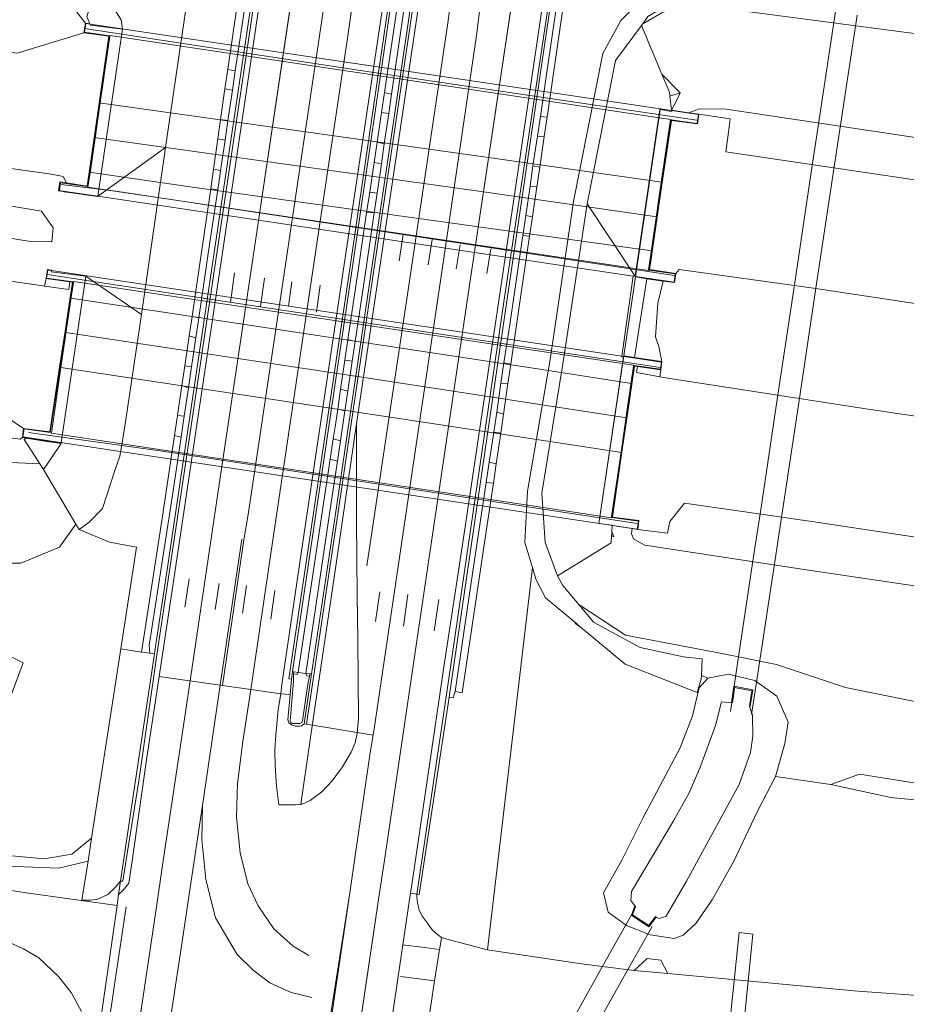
# Model space of a CAD drawing. Header units: metres. Extents: x 120324 to 133000, y 395500 to 402438.
# Tile 6 of 95: x 124867 to 124960, y 395834 to 395937. Entities that reach past the tile are written whole.
import ezdxf

# ---------------------------------------------------------------- set-up
doc = ezdxf.new("R2010")
doc.units = ezdxf.units.M
doc.linetypes.add('DGN2', pattern=[101.410184, 50.705092, -50.705092])
for name, color, linetype, lineweight, true_color in [('gg-knt-BGT kruinlijn', 7, 'Continuous', 0, 0x787878), ('gg-kwrk-duiker nz buis', 7, 'DGN2', 0, 0x969696), ('gg-kwrk-faunavoorziening', 7, 'Continuous', 0, 0x007896), ('gg-kwrk-kunstwerk niveau 01', 7, 'Continuous', 0, 0xd2d2d2), ('gx-grn-maaiveld', 7, 'Continuous', 0, 0xb88d57), ('gx-knt-lijn weginrichtingselement', 7, 'Continuous', 0, 0xb88d57)]:
    doc.layers.add(name, color=color, linetype=linetype, lineweight=lineweight, true_color=true_color)

msp = doc.modelspace()

# ---------------------------------------------------------------- linework, layer by layer
at = {"layer": 'gg-knt-BGT kruinlijn'}
for p, q in [((124873.05, 395937.88), (124873.94, 395936.73)), ((124873.94, 395936.73), (124874.42, 395936.66)), ((124874.42, 395936.66), (124874.49, 395936.51)), ((124877.82, 395936.1), (124874.49, 395936.51)), ((124877.82, 395936.1), (124875.23, 395918.65)), ((124931.35, 395910.3), (124933.94, 395927.7)), ((124933.94, 395927.7), (124933.97, 395927.69)), ((124933.97, 395927.69), (124935.16, 395927.49)), ((124936.96, 395927.37), (124935.15, 395927.64)), ((124935.15, 395927.64), (124935.16, 395927.49)), ((124938.07, 395927.79), (124936.96, 395927.37)), ((124940.85, 395927.74), (124938.07, 395927.79)), ((124957.82, 395925.21), (124940.85, 395927.74)), ((124977.87, 395922.08), (124957.82, 395925.21)), ((124871.41, 395892.89), (124873.98, 395910.3)), ((124934.28, 395909.79), (124933.71, 395907.5)), ((124933.71, 395907.5), (124933.47, 395903.98)), ((124933.47, 395903.98), (124933.82, 395902.98)), ((124933.82, 395902.98), (124934.15, 395901.39)), ((124927.55, 395884.48), (124930.12, 395901.88)), ((124867.14, 395893.3), (124856.96, 395894.66)), ((124867.37, 395893.48), (124867.14, 395893.3)), ((124870.48, 395893.03), (124867.37, 395893.48)), ((124870.48, 395893.03), (124871.41, 395892.89)), ((124927.56, 395884.48), (124927.55, 395884.48)), ((124928.95, 395884.32), (124927.56, 395884.48)), ((124928.95, 395884.26), (124928.95, 395884.32)), ((124931.02, 395883.95), (124928.95, 395884.26)), ((124931.02, 395883.95), (124930.97, 395883.4)), ((124930.97, 395883.4), (124931.2, 395882.84)), ((124931.2, 395882.84), (124932.35, 395882.21)), ((124932.35, 395882.21), (124949.46, 395879.62)), ((124970.99, 395876.42), (124949.46, 395879.62)), ((124958.03, 395855.88), (124951.79, 395857.24)), ((124967.75, 395854.92), (124958.03, 395855.88)), ((124862.85, 395848.81), (124871.15, 395848.5)), ((124871.15, 395848.5), (124874.22, 395849.22))]:
    msp.add_line(p, q, dxfattribs=at)
at = {"layer": 'gg-kwrk-duiker nz buis'}
for p, q in [((124952.25, 395937.93), (124950.46, 395925.95)), ((124952.73, 395925.61), (124954.53, 395937.55)), ((124950.46, 395925.95), (124949.7, 395920.92)), ((124951.97, 395920.58), (124952.73, 395925.61)), ((124949.7, 395920.92), (124947.97, 395909.39)), ((124950.23, 395909.04), (124951.97, 395920.58)), ((124947.97, 395909.39), (124946.22, 395897.68)), ((124948.46, 395897.33), (124950.23, 395909.04)), ((124946.22, 395897.68), (124944.49, 395886.14)), ((124946.72, 395885.8), (124948.46, 395897.33)), ((124944.49, 395886.14), (124943.72, 395881.04)), ((124945.96, 395880.71), (124946.72, 395885.8)), ((124943.72, 395881.04), (124941.94, 395869.16)), ((124944.16, 395868.81), (124945.96, 395880.71)), ((124941.94, 395869.16), (124941.3, 395864.86)), ((124943.51, 395864.53), (124944.16, 395868.81)), ((124930.95, 395843.63), (124928.05, 395838.45)), ((124930.69, 395838.1), (124933.11, 395842.42)), ((124928.05, 395838.45), (124923.82, 395830.88)), ((124926.44, 395830.52), (124930.69, 395838.1))]:
    msp.add_line(p, q, dxfattribs=at)
at = {"layer": 'gg-kwrk-faunavoorziening', "flags": 128}
msp.add_lwpolyline([(124941.89, 395824.16), (124943.65, 395841.6), (124942.21, 395841.8), (124940.41, 395824.32), (124941.89, 395824.16)], dxfattribs=at)
at = {"layer": 'gg-kwrk-kunstwerk niveau 01'}
for p, q in [((124873.86, 395935.77), (124876.46, 395935.41)), ((124876.46, 395935.41), (124874.17, 395919.66)), ((124876.52, 395935.45), (124876.51, 395935.35)), ((124916.49, 395929.46), (124876.52, 395935.45)), ((124871.62, 395919.18), (124875.23, 395918.65)), ((124875.23, 395918.65), (124931.13, 395910.32)), ((124902.82, 395915.35), (124932.73, 395910.91)), ((124869.9, 395910.1), (124872.66, 395909.71)), ((124870.39, 395910.89), (124929.96, 395901.97)), ((124932.73, 395910.91), (124932.73, 395910.96)), ((124872.7, 395909.66), (124872.5, 395908.33)), ((124872.65, 395909.66), (124872.53, 395908.85)), ((124872.66, 395909.71), (124872.65, 395909.66)), ((124872.71, 395909.76), (124872.7, 395909.66)), ((124931.19, 395901.03), (124872.71, 395909.76)), ((124931.22, 395900.9), (124928.93, 395885.11)), ((124931.17, 395900.91), (124931.19, 395901.03)), ((124870.41, 395893.92), (124870.41, 395893.9)), ((124870.41, 395893.9), (124877.76, 395892.81)), ((124877.76, 395892.81), (124928.87, 395885.07)), ((124928.87, 395885.07), (124928.89, 395885.2))]:
    msp.add_line(p, q, dxfattribs=at)
at = {"layer": 'gg-kwrk-kunstwerk niveau 01', "flags": 128}
for points in [[(124931.13, 395910.32), (124935.42, 395909.69), (124935.42, 395909.72), (124935.54, 395910.54), (124932.78, 395910.95), (124935.1, 395926.63), (124937.82, 395926.25), (124937.96, 395927.18), (124873.98, 395936.68), (124873.86, 395935.77)], [(124876.51, 395935.35), (124875.49, 395928.39), (124874.95, 395924.7), (124874.43, 395921.06), (124874.21, 395919.61), (124902.82, 395915.35)], [(124933.47, 395915.96), (124934.01, 395919.63), (124935.05, 395926.68), (124916.49, 395929.46)], [(124871.62, 395919.18), (124871.24, 395919.24), (124871.36, 395920.06), (124874.17, 395919.66)], [(124932.73, 395910.96), (124932.94, 395912.36), (124933.47, 395915.96)], [(124870.39, 395910.89), (124870.02, 395910.95), (124869.9, 395910.1)], [(124872.53, 395908.85), (124870.27, 395893.99), (124867.54, 395894.37), (124867.43, 395893.52), (124931.57, 395883.91), (124931.68, 395884.74), (124928.93, 395885.11)], [(124872.5, 395908.33), (124871.93, 395904.58), (124871.82, 395903.83)], [(124871.82, 395903.83), (124871.38, 395900.78), (124870.41, 395893.92)], [(124929.96, 395901.97), (124934.1, 395901.34), (124933.99, 395900.59), (124931.23, 395900.97), (124931.22, 395900.9)], [(124928.89, 395885.2), (124929.94, 395892.43), (124930.45, 395895.91), (124930.97, 395899.51), (124931.17, 395900.91)]]:
    msp.add_lwpolyline(points, dxfattribs=at)
at = {"layer": 'gx-grn-maaiveld'}
for p, q in [((124882.32, 395923.74), (124884.48, 395938.44)), ((124873.94, 395936.73), (124873.8, 395935.72)), ((124932.14, 395936.66), (124932, 395936.47)), ((124934.15, 395931.39), (124932, 395936.47)), ((124888.52, 395929.86), (124888.81, 395931.87)), ((124888.81, 395931.87), (124889.6, 395931.74)), ((124889.6, 395931.74), (124889.3, 395929.71)), ((124934.15, 395931.39), (124936.05, 395929.46)), ((124934.15, 395931.39), (124934.93, 395929.53)), ((124888.06, 395926.65), (124888.52, 395929.86)), ((124888.52, 395929.86), (124889.3, 395929.71)), ((124889.3, 395929.71), (124888.83, 395926.56)), ((124905.18, 395929.48), (124904.87, 395927.41)), ((124905.18, 395929.48), (124905.91, 395929.31)), ((124905.91, 395929.31), (124905.62, 395927.3)), ((124934.98, 395929.1), (124934.93, 395929.53)), ((124936.05, 395929.46), (124934.98, 395929.1)), ((124935.15, 395927.64), (124934.98, 395929.1)), ((124931.38, 395910.24), (124933.97, 395927.69)), ((124888.06, 395926.65), (124887.77, 395924.65)), ((124888.06, 395926.65), (124888.83, 395926.56)), ((124888.83, 395926.56), (124888.53, 395924.49)), ((124904.87, 395927.41), (124904.4, 395924.29)), ((124905.62, 395927.3), (124904.87, 395927.41)), ((124905.62, 395927.3), (124905.15, 395924.13)), ((124921.14, 395924.93), (124921.45, 395926.99)), ((124922.15, 395926.9), (124921.45, 395926.99)), ((124922.15, 395926.9), (124921.85, 395924.88)), ((124936.96, 395927.37), (124938.01, 395927.23)), ((124887.32, 395921.48), (124887.77, 395924.65)), ((124887.77, 395924.65), (124888.53, 395924.49)), ((124888.53, 395924.49), (124888.06, 395921.35)), ((124921.14, 395924.93), (124920.68, 395921.82)), ((124921.85, 395924.88), (124921.14, 395924.93)), ((124921.85, 395924.88), (124921.38, 395921.7)), ((124875.22, 395918.61), (124882.32, 395923.74)), ((124879.79, 395906.3), (124882.32, 395923.74)), ((124904.09, 395922.17), (124904.4, 395924.29)), ((124904.4, 395924.29), (124905.15, 395924.13)), ((124904.85, 395922.05), (124905.15, 395924.13)), ((124887.03, 395919.44), (124887.32, 395921.48)), ((124887.32, 395921.48), (124888.06, 395921.35)), ((124904.09, 395922.17), (124903.63, 395919.09)), ((124904.85, 395922.05), (124904.09, 395922.17)), ((124904.85, 395922.05), (124904.4, 395918.98)), ((124920.37, 395919.7), (124920.68, 395921.82)), ((124921.38, 395921.7), (124920.68, 395921.82)), ((124921.38, 395921.7), (124921.08, 395919.64)), ((124887.03, 395919.44), (124887.76, 395919.32)), ((124920.37, 395919.7), (124919.92, 395916.63)), ((124921.08, 395919.64), (124920.37, 395919.7)), ((124921.08, 395919.64), (124920.62, 395916.5)), ((124871.62, 395919.18), (124871.62, 395919.13)), ((124871.62, 395919.13), (124871.69, 395919.12)), ((124871.69, 395919.12), (124872.54, 395919)), ((124875.22, 395918.61), (124872.54, 395919)), ((124875.23, 395918.65), (124875.22, 395918.61)), ((124903.31, 395916.96), (124903.63, 395919.09)), ((124903.63, 395919.09), (124904.4, 395918.98)), ((124904.09, 395916.91), (124904.4, 395918.98)), ((124926.32, 395917.86), (124931.35, 395910.3)), ((124904.09, 395916.91), (124903.31, 395916.96)), ((124919.92, 395916.63), (124919.62, 395914.56)), ((124920.62, 395916.5), (124919.92, 395916.63)), ((124920.62, 395916.5), (124920.32, 395914.47)), ((124920.32, 395914.47), (124919.62, 395914.56)), ((124870.4, 395910.94), (124870.39, 395910.89)), ((124879.79, 395906.3), (124873.98, 395910.3)), ((124929.96, 395901.97), (124931.13, 395910.32)), ((124931.38, 395910.24), (124930.15, 395901.99)), ((124932.56, 395910.04), (124931.38, 395910.24)), ((124869.84, 395910.06), (124869.69, 395909.27)), ((124869.84, 395910.06), (124872.32, 395909.71)), ((124932.56, 395910.04), (124931.29, 395901.82)), ((124934.28, 395909.79), (124932.56, 395910.04)), ((124884.79, 395904.08), (124885.09, 395906.08)), ((124885.09, 395906.08), (124885.78, 395905.97)), ((124885.78, 395905.97), (124885.47, 395903.86)), ((124884.32, 395900.93), (124884.79, 395904.08)), ((124884.79, 395904.08), (124885.47, 395903.86)), ((124885.47, 395903.86), (124885.03, 395900.85)), ((124901.35, 395903.68), (124901.04, 395901.54)), ((124901.35, 395903.68), (124902.12, 395903.5)), ((124902.12, 395903.5), (124901.81, 395901.44)), ((124930.15, 395901.99), (124927.56, 395884.48)), ((124931.29, 395901.82), (124930.15, 395901.99)), ((124884.02, 395898.88), (124884.32, 395900.93)), ((124884.32, 395900.93), (124885.03, 395900.85)), ((124885.03, 395900.85), (124884.71, 395898.66)), ((124901.04, 395901.54), (124900.59, 395898.51)), ((124901.81, 395901.44), (124901.04, 395901.54)), ((124901.81, 395901.44), (124901.35, 395898.31)), ((124917.34, 395899.15), (124917.65, 395901.25)), ((124918.36, 395901.11), (124917.65, 395901.25)), ((124918.36, 395901.11), (124918.07, 395899.1)), ((124934.15, 395901.39), (124931.29, 395901.82)), ((124931.58, 395900.87), (124934.03, 395900.53)), ((124934.15, 395901.39), (124934.03, 395900.53)), ((124934.03, 395900.53), (124933.94, 395899.8)), ((124883.55, 395895.75), (124884.02, 395898.88)), ((124884.02, 395898.88), (124884.71, 395898.66)), ((124917.34, 395899.15), (124916.89, 395896.12)), ((124918.07, 395899.1), (124917.34, 395899.15)), ((124918.07, 395899.1), (124917.6, 395895.89)), ((124884.71, 395898.66), (124884.27, 395895.7)), ((124900.59, 395898.51), (124900.29, 395896.43)), ((124900.59, 395898.51), (124901.35, 395898.31)), ((124901.35, 395898.31), (124901.04, 395896.25)), ((124883.24, 395893.66), (124883.55, 395895.75)), ((124883.55, 395895.75), (124884.27, 395895.7)), ((124883.94, 395893.5), (124884.27, 395895.7)), ((124901.04, 395896.25), (124900.29, 395896.43)), ((124901.04, 395896.25), (124900.57, 395893.11)), ((124916.58, 395894.01), (124916.89, 395896.12)), ((124917.6, 395895.89), (124916.89, 395896.12)), ((124917.6, 395895.89), (124917.31, 395893.9)), ((124867.37, 395893.48), (124867.5, 395894.42)), ((124883.94, 395893.5), (124883.24, 395893.66)), ((124916.58, 395894.01), (124916.11, 395890.9)), ((124917.31, 395893.9), (124916.58, 395894.01)), ((124917.31, 395893.9), (124916.84, 395890.73)), ((124870.46, 395892.97), (124870.48, 395893.03)), ((124870.46, 395892.97), (124871.4, 395892.84)), ((124871.41, 395892.89), (124871.4, 395892.84)), ((124899.83, 395893.32), (124899.51, 395891.2)), ((124899.83, 395893.32), (124900.57, 395893.11)), ((124900.57, 395893.11), (124900.26, 395891.01)), ((124869.56, 395890.14), (124869.19, 395890.71)), ((124900.26, 395891.01), (124899.51, 395891.2)), ((124915.8, 395888.77), (124916.11, 395890.9)), ((124916.84, 395890.73), (124916.11, 395890.9)), ((124916.84, 395890.73), (124916.54, 395888.69)), ((124872.94, 395884.43), (124869.56, 395890.14)), ((124916.54, 395888.69), (124915.8, 395888.77)), ((124873.28, 395883.85), (124872.94, 395884.43)), ((124928.91, 395883.63), (124928.95, 395884.26)), ((124931.02, 395883.95), (124931.61, 395883.85)), ((124923.23, 395879.03), (124928.85, 395882.46)), ((124928.89, 395883.23), (124928.85, 395882.46)), ((124920.62, 395879.89), (124915.93, 395839.99)), ((124925.62, 395873.71), (124925.02, 395874.21)), ((124874.59, 395851.65), (124877.64, 395871.41)), ((124879.81, 395871.05), (124877.64, 395871.41)), ((124879.81, 395871.05), (124880.68, 395870.94)), ((124880.68, 395870.94), (124881.16, 395870.88)), ((124895.57, 395869.02), (124895.45, 395868.22)), ((124895.7, 395868.99), (124895.57, 395869.02)), ((124895.69, 395868.79), (124895.7, 395868.99)), ((124896.15, 395868.94), (124895.7, 395868.99)), ((124895.45, 395868.22), (124895.31, 395866.62)), ((124896.98, 395868.84), (124896.15, 395868.94)), ((124896.78, 395863.57), (124897.55, 395868.78)), ((124896.98, 395868.84), (124897.42, 395868.79)), ((124897.36, 395868.55), (124897.42, 395868.79)), ((124897.55, 395868.78), (124897.42, 395868.79)), ((124938.26, 395868.6), (124938.93, 395868.34)), ((124888.25, 395867.56), (124891.21, 395867.14)), ((124896.78, 395863.57), (124897.02, 395863.53)), ((124904, 395862.4), (124897.02, 395863.53)), ((124946, 395858.07), (124951.79, 395857.24)), ((124874.59, 395851.65), (124874.22, 395849.22)), ((124911.12, 395841.26), (124910.98, 395840.36)), ((124931.23, 395837.83), (124934.77, 395837.49))]:
    msp.add_line(p, q, dxfattribs=at)
at = {"layer": 'gx-grn-maaiveld', "flags": 128}
for points in [[(124873.8, 395935.72), (124866.82, 395933.6), (124844.21, 395936.62), (124798.91, 395943.13), (124752.33, 395949.92), (124710.98, 395955.67), (124669.03, 395961.3), (124631.32, 395966.48)], [(124904.82, 395959.04), (124902.81, 395945.73), (124901.33, 395935.16), (124898.06, 395913.48), (124893.44, 395882.3), (124891.21, 395867.14)], [(124895.45, 395868.22), (124895.2, 395868.26), (124901.49, 395910.62), (124905.96, 395941.36), (124907.71, 395952.21), (124908.49, 395958.49)], [(124871.98, 395920.04), (124871.63, 395920.72), (124870.36, 395920.94), (124838.11, 395925.52), (124798.99, 395931.2), (124758.76, 395936.99), (124716.43, 395943.04), (124672.79, 395948.85), (124629.35, 395954.93)], [(124888.81, 395931.87), (124889.68, 395937.92), (124892.15, 395954.42), (124893, 395954.31)], [(124893, 395954.31), (124890.74, 395939.37), (124889.6, 395931.74)], [(124910.48, 395954.58), (124910.39, 395953.94), (124909.34, 395946.79), (124907.82, 395936.23), (124903.78, 395909.04), (124900.29, 395885.45), (124899.71, 395881.53), (124897.02, 395863.53)], [(124893.52, 395954.24), (124891.33, 395939.27), (124887.12, 395910.89), (124882.4, 395879.19), (124881.2, 395871.18), (124881.16, 395870.88)], [(124907.95, 395952.14), (124906.21, 395941.32), (124901.74, 395910.58), (124895.57, 395869.02)], [(124909.84, 395951.9), (124909.09, 395946.83), (124907.58, 395936.27), (124903.54, 395909.08), (124900.05, 395885.49), (124897.55, 395868.78)], [(124907.95, 395952.14), (124908.43, 395952.05), (124906.36, 395937.45), (124905.18, 395929.48)], [(124909.84, 395951.9), (124909.23, 395951.95), (124908.8, 395948.96), (124907.06, 395937.14), (124906.32, 395932.11), (124905.91, 395929.31)], [(124911.92, 395866.36), (124918.01, 395908.19), (124921.78, 395933.71), (124924.16, 395949.67)], [(124924.16, 395949.67), (124924.68, 395949.56), (124924.64, 395948.72), (124922.09, 395931.37), (124921.45, 395926.99)], [(124925.48, 395949.71), (124923.24, 395934.39), (124922.15, 395926.9)], [(124877.62, 395847.16), (124877.87, 395847.15), (124878.22, 395849.36), (124879.51, 395857.62), (124881.41, 395870.76), (124884.11, 395888.83), (124887.82, 395913.63), (124892.59, 395945.81)], [(124878.37, 395824.5), (124879.86, 395834.42), (124881.36, 395844.47), (124882, 395848.8), (124884.49, 395865.5), (124887.67, 395886.91), (124891.71, 395913.99), (124895.99, 395942.77), (124896.36, 395945.23)], [(124899.76, 395944.71), (124898.76, 395937.96), (124894.56, 395909.65), (124890.94, 395885.42), (124890.5, 395882.79), (124888.25, 395867.56)], [(124627.44, 395943.62), (124636.64, 395942.21), (124679.46, 395936.36), (124720.52, 395930.62), (124760.54, 395924.95), (124799.37, 395919.39), (124834.26, 395914.39), (124868.57, 395909.43), (124869.69, 395909.27)], [(124915.75, 395942.34), (124915.01, 395937.43), (124914.83, 395935.66), (124911.19, 395910.99), (124907.09, 395883.3), (124904.11, 395863.06), (124904, 395862.4)], [(124936.82, 395941.94), (124931.6, 395938.77), (124929.84, 395937), (124927.96, 395933.57), (124924.9, 395918.11), (124922.49, 395901.61), (124920.09, 395887.86), (124919.83, 395882.5), (124920.62, 395879.89)], [(124932.14, 395936.66), (124932.68, 395937.4), (124937.04, 395940.01), (124945.44, 395939.25), (124949.83, 395937.98), (124948.99, 395941.01), (124946.08, 395941.25), (124936.82, 395941.94)], [(124918.9, 395941.88), (124918.57, 395939.63), (124914.16, 395910.08), (124909.48, 395878.62), (124905.17, 395849.34), (124904.6, 395845.46), (124902.47, 395831.1)], [(124908.55, 395845.79), (124911.44, 395865.19), (124917.63, 395907.63), (124922.6, 395940.83), (124922.67, 395941.32)], [(124874.42, 395936.66), (124874.1, 395937.43), (124875.25, 395940.89)], [(124875.25, 395940.89), (124877.69, 395937.08), (124877.82, 395936.1)], [(124979.53, 395933.08), (124962.09, 395935.45), (124936.69, 395938.79), (124934.12, 395937.79), (124932.14, 395936.66)], [(124932, 395936.47), (124929.3, 395932.83), (124926.32, 395917.86)], [(124873.8, 395935.72), (124876.41, 395935.36), (124874.13, 395919.72), (124871.98, 395920.04)], [(124867.5, 395894.42), (124865.12, 395895.99), (124863.45, 395897.09), (124863.44, 395898.3), (124852.45, 395900.11), (124842.58, 395901.49), (124813.74, 395905.66), (124778.17, 395910.74), (124741.54, 395915.99), (124708.7, 395920.56), (124676.3, 395924.99), (124647.57, 395928.91), (124625.45, 395931.9)], [(124936.05, 395929.46), (124935.69, 395928.68), (124935.15, 395927.64)], [(124935.6, 395910.58), (124932.84, 395910.99), (124933.04, 395912.35), (124933.57, 395915.97), (124934.11, 395919.6), (124935.14, 395926.57), (124937.87, 395926.2), (124938.01, 395927.23)], [(124938.01, 395927.23), (124941.28, 395926.72), (124941.09, 395925.35), (124940.82, 395923.3), (124963.82, 395919.89), (124977.23, 395917.8)], [(124855.71, 395919.34), (124836.66, 395922.03), (124834.53, 395921.18), (124834.17, 395919.29), (124848.03, 395917.2), (124868.23, 395913.91), (124870.45, 395913.88), (124870.59, 395915.34), (124869.35, 395917.09), (124855.71, 395919.34)], [(124887.76, 395919.32), (124888.01, 395921.01), (124888.06, 395921.35)], [(124871.98, 395920.04), (124871.28, 395920.14), (124871.15, 395919.2), (124871.62, 395919.13)], [(124885.09, 395906.08), (124885.87, 395911.4), (124887.03, 395919.44)], [(124887.76, 395919.32), (124886.95, 395913.87), (124885.78, 395905.97)], [(124926.32, 395917.86), (124923.84, 395901.38), (124921.6, 395887.66), (124921.94, 395882.49), (124923.23, 395879.03)], [(124903.31, 395916.96), (124902.45, 395911.15), (124901.35, 395903.68)], [(124904.09, 395916.91), (124903.28, 395911.37), (124902.12, 395903.5)], [(124919.62, 395914.56), (124918.25, 395905.27), (124917.65, 395901.25)], [(124920.32, 395914.47), (124919.49, 395908.82), (124918.36, 395901.11)], [(124870.4, 395910.94), (124869.98, 395911), (124869.84, 395910.06)], [(124873.98, 395910.3), (124870.37, 395910.76), (124870.39, 395910.89)], [(124931.35, 395910.3), (124931.13, 395910.34), (124931.13, 395910.32)], [(124934.28, 395909.79), (124935.46, 395909.63), (124935.6, 395910.58)], [(124935.6, 395910.58), (124935.93, 395911.01), (124949.98, 395909.07), (124975.33, 395905.21)], [(124872.32, 395909.71), (124872.6, 395909.67), (124872.4, 395908.34), (124871.83, 395904.58), (124871.29, 395901.04), (124870.23, 395894.04), (124867.5, 395894.42)], [(124872.32, 395909.71), (124872.21, 395908.92), (124869.69, 395909.27)], [(124873.28, 395883.85), (124874.33, 395884.63), (124875.74, 395886.06), (124877.01, 395890.02), (124877.54, 395891.53), (124878.04, 395894.42), (124879.79, 395906.3)], [(124930.12, 395901.88), (124929.95, 395901.9), (124929.96, 395901.97)], [(124620.3, 395901.56), (124626.85, 395899.22), (124646.83, 395892.8), (124667.88, 395886.3), (124690.41, 395879.88), (124715.69, 395873.13), (124725.94, 395870.74), (124742.53, 395866.87), (124760.84, 395863.12), (124775.5, 395860.35), (124788.23, 395858.07), (124803.92, 395855.39), (124818.1, 395853.16), (124832.83, 395850.98), (124844.77, 395849.38), (124858.03, 395847.43), (124867.77, 395845.93), (124877.25, 395844.59)], [(124931.61, 395883.85), (124931.74, 395884.79), (124928.98, 395885.15), (124930.04, 395892.41), (124930.54, 395895.89), (124931.07, 395899.5), (124931.28, 395900.92), (124931.58, 395900.87)], [(124931.58, 395900.87), (124931.49, 395900.24), (124933.94, 395899.8)], [(124973.6, 395893.76), (124955.69, 395896.43), (124934.3, 395899.72), (124933.94, 395899.8)], [(124900.29, 395896.43), (124900.26, 395896.19), (124900.02, 395894.58), (124899.83, 395893.32)], [(124869.19, 395890.71), (124863.9, 395890.95), (124856.26, 395891.74), (124845.67, 395893.15), (124833.85, 395894.88)], [(124873.54, 395833.53), (124872.46, 395835.53), (124871.17, 395837.16), (124869.1, 395839.15), (124867.47, 395840.09), (124865.33, 395841.07), (124862.81, 395841.64), (124853.4, 395843.23), (124836.9, 395845.66), (124817.86, 395846.46), (124808.44, 395847.75), (124792.62, 395850.42), (124778.82, 395852.85), (124765.17, 395855.34), (124743.76, 395859.47), (124725.15, 395863.53), (124714.49, 395866.19), (124692.41, 395871.96), (124675.51, 395876.79), (124654.18, 395883.11), (124637.03, 395888.57), (124619.12, 395894.5)], [(124883.24, 395893.66), (124881.96, 395884.99), (124879.81, 395871.05)], [(124869.19, 395890.71), (124867.56, 395893.26), (124867.7, 395893.35), (124867.76, 395893.39), (124870.12, 395893.01), (124870.46, 395892.97)], [(124871.4, 395892.84), (124870.42, 395891.34), (124869.56, 395890.14)], [(124883.94, 395893.5), (124883.12, 395887.91), (124880.6, 395871.74), (124880.68, 395870.94)], [(124872.94, 395884.43), (124871.24, 395882.03), (124867.21, 395880.34), (124859.74, 395880.36), (124844.63, 395882.79), (124824.13, 395886.48), (124804.05, 395889.57), (124795.67, 395891.63), (124789.76, 395891.89)], [(124896.15, 395868.94), (124898.08, 395881.71), (124899.51, 395891.2)], [(124896.98, 395868.84), (124899.59, 395886.44), (124900.26, 395891.01)], [(124912.56, 395866.95), (124914.38, 395879.26), (124915.8, 395888.77)], [(124916.54, 395888.69), (124915.8, 395883.64), (124913.29, 395866.82), (124912.56, 395866.95)], [(124931.61, 395883.85), (124934.74, 395883.47), (124934.97, 395884.68), (124936.49, 395886.62), (124949.78, 395884.68), (124971.74, 395881.4)], [(124873.28, 395883.85), (124876.48, 395882.52), (124879.27, 395882.02), (124877.64, 395871.41)], [(124928.91, 395883.63), (124929.12, 395883.09), (124928.89, 395883.23)], [(124928.91, 395883.63), (124928.9, 395883.34), (124928.89, 395883.23)], [(124925.02, 395874.21), (124922, 395876.73), (124920.99, 395878.68), (124920.62, 395879.89)], [(124923.23, 395879.03), (124923.78, 395878.01), (124925.46, 395876.02)], [(124925.46, 395876.02), (124927.01, 395874.2), (124931.88, 395871.53), (124936.38, 395870.57), (124938.35, 395870.34), (124938.26, 395868.6)], [(124925.46, 395876.02), (124930.33, 395872.83), (124940.4, 395870.92), (124946.11, 395869.75), (124953.31, 395867.35), (124960.36, 395865.92), (124969.23, 395864.73)], [(124925.62, 395873.71), (124925.14, 395874), (124925.02, 395874.21)], [(124850.01, 395873.64), (124842.1, 395872.67), (124838.07, 395869.83), (124838.65, 395866.05), (124841.31, 395862.73), (124847.67, 395859.85), (124852.33, 395858.09), (124858.14, 395858.88), (124862.72, 395861.31), (124866.19, 395866.58), (124867.44, 395869.95), (124862.82, 395872.24), (124850.01, 395873.64)], [(124938.26, 395868.6), (124938.24, 395868.24), (124937.82, 395866.85), (124930.31, 395869.79), (124925.62, 395873.71)], [(124755.51, 395870.43), (124784.84, 395864.33), (124811.82, 395859.02), (124835.8, 395854.65), (124857.65, 395851.12), (124865.87, 395849.81), (124869.63, 395849.48), (124872.53, 395849.97), (124874.59, 395851.65)], [(124881.16, 395870.88), (124879.2, 395857.89), (124877.62, 395847.16)], [(124897.36, 395868.55), (124897.16, 395867.71), (124896.62, 395863.89), (124896.53, 395863.71), (124896.47, 395863.66), (124896.35, 395863.61), (124895.56, 395863.62), (124895.4, 395863.71), (124895.34, 395863.84), (124895.67, 395868.01), (124895.69, 395868.79)], [(124896.15, 395868.94), (124896.05, 395868.72), (124895.69, 395868.79)], [(124897.36, 395868.55), (124897.08, 395868.58), (124896.98, 395868.84)], [(124938.93, 395868.34), (124938.03, 395867.32), (124937.34, 395864.4), (124936.04, 395861.06), (124932.16, 395853.71), (124929.94, 395849.35), (124928.05, 395845.91), (124928.54, 395843.9), (124930.46, 395842.51), (124932.92, 395841.54), (124935.41, 395841.17), (124936.35, 395841.52), (124937.67, 395842.73), (124939.38, 395845.21), (124941.64, 395849.25), (124944.13, 395854.46), (124946, 395858.07)], [(124938.93, 395868.34), (124941.1, 395868.74), (124943.83, 395868.09), (124946.14, 395866.47), (124947.33, 395863.74), (124946.98, 395861.51), (124946, 395858.07)], [(124883.11, 395831.39), (124882.64, 395831.5), (124883.01, 395833.96), (124884.04, 395840.85), (124885.17, 395848.33), (124885.69, 395851.82), (124886.16, 395855.03), (124888.01, 395867.6), (124888.25, 395867.56)], [(124891.21, 395867.14), (124894.34, 395866.7), (124895.31, 395866.62)], [(124912.56, 395866.95), (124912.36, 395866.3), (124911.92, 395866.36)], [(124941.39, 395865.76), (124941.64, 395867.5), (124943.65, 395867.11), (124943.37, 395865.41), (124943.27, 395865.42)], [(124941.39, 395865.76), (124941.5, 395865.75), (124941.6, 395866.47), (124941.73, 395867.38), (124943.53, 395867.03), (124943.27, 395865.42)], [(124896.78, 395863.57), (124896.5, 395863.37), (124896.31, 395863.31), (124895.89, 395863.31), (124895.45, 395863.47), (124895.2, 395863.66), (124895.09, 395864), (124895.31, 395866.62)], [(124911.92, 395866.36), (124908.8, 395845.75), (124908.55, 395845.79)], [(124931.33, 395844.57), (124930.9, 395845.14), (124930.96, 395846.06), (124935.36, 395853.43), (124937, 395856.37), (124938.1, 395858.94), (124939.74, 395863.38), (124940.37, 395865.88), (124941.39, 395865.76)], [(124943.27, 395865.42), (124943.6, 395864.48), (124943.62, 395862.28), (124943.39, 395860.59), (124942.21, 395857.23), (124936.71, 395847.14), (124934.6, 395843.49), (124933.84, 395843.23), (124933.55, 395843.4)], [(124899.18, 395830.63), (124899.38, 395831.99), (124901.55, 395845.91), (124902.2, 395850.28), (124903.73, 395860.77), (124904, 395862.4)], [(124951.79, 395857.24), (124954.77, 395858.31), (124961.12, 395857.32), (124967.96, 395856.27)], [(124877.62, 395847.16), (124877.06, 395846.48), (124876.29, 395845.76), (124875.23, 395845.25), (124874.44, 395845.15), (124873.59, 395845.16), (124874.22, 395849.22)], [(124877.25, 395844.59), (124877.42, 395845.77), (124877.62, 395847.16)], [(124908.55, 395845.79), (124907.89, 395845.89), (124907.75, 395844.99), (124907.08, 395840.51), (124906.13, 395833.89), (124905.65, 395830.64)], [(124908.55, 395845.79), (124908.54, 395845.52), (124908.61, 395844.87), (124908.8, 395844.13), (124909.15, 395843.44), (124909.65, 395842.75), (124910.17, 395842.07), (124910.7, 395841.57), (124911.12, 395841.26)], [(124877.25, 395844.59), (124875.46, 395832.08), (124874.98, 395828.78)], [(124933.55, 395843.4), (124932.78, 395842.39), (124930.95, 395843.59), (124931.33, 395844.57)], [(124931.33, 395844.57), (124931.39, 395844.48), (124931.06, 395843.63), (124932.76, 395842.53), (124933.46, 395843.45), (124933.55, 395843.4)], [(124915.93, 395839.99), (124911.68, 395841.09), (124911.12, 395841.26)], [(124910.98, 395840.36), (124910.92, 395840), (124910.41, 395836.74), (124909.9, 395833.46), (124908.65, 395825.45)], [(124915.93, 395839.99), (124925.74, 395838.53), (124931.23, 395837.83)], [(124931.23, 395837.83), (124932.61, 395839.06), (124934.04, 395838.89), (124934.77, 395837.49)], [(124964.73, 395834.85), (124961.38, 395835.19), (124954.59, 395835.65), (124934.77, 395837.49)]]:
    msp.add_lwpolyline(points, dxfattribs=at)
at = {"layer": 'gx-knt-lijn weginrichtingselement', "linetype": 'Continuous', "lineweight": 0}
for p, q in [((124902.81, 395945.73), (124901.33, 395935.16)), ((124891.71, 395913.99), (124895.99, 395942.77)), ((124914.16, 395910.08), (124918.57, 395939.63)), ((124894.56, 395909.65), (124898.76, 395937.96)), ((124901.33, 395935.16), (124898.06, 395913.48)), ((124911.19, 395910.99), (124914.83, 395935.66)), ((124906.71, 395911.91), (124907.11, 395914.66)), ((124887.67, 395886.91), (124891.71, 395913.99)), ((124898.06, 395913.48), (124893.44, 395882.3)), ((124909.72, 395911.49), (124910.14, 395914.12)), ((124912.67, 395911.07), (124913.09, 395913.59)), ((124915.85, 395910.57), (124916.27, 395913.15)), ((124889.53, 395910.66), (124889.08, 395907.56)), ((124892.66, 395910.11), (124892.22, 395907.13)), ((124907.09, 395883.3), (124911.19, 395910.99)), ((124909.48, 395878.62), (124914.16, 395910.08)), ((124890.94, 395885.42), (124894.56, 395909.65)), ((124895.5, 395909.7), (124895.16, 395907.16)), ((124898.47, 395909.37), (124898.08, 395906.55)), ((124884.49, 395865.5), (124887.67, 395886.91)), ((124888.01, 395867.6), (124890.29, 395882.85)), ((124890.5, 395882.79), (124888.25, 395867.56)), ((124904.11, 395863.06), (124907.09, 395883.3)), ((124891.21, 395867.14), (124893.44, 395882.3)), ((124884.77, 395878.72), (124884.34, 395875.76)), ((124887.92, 395878.23), (124887.51, 395875.49)), ((124905.17, 395849.34), (124909.48, 395878.62)), ((124890.78, 395878), (124890.34, 395875.14)), ((124893.72, 395877.48), (124893.31, 395874.51)), ((124904.25, 395874.25), (124904.7, 395877.35)), ((124907.16, 395873.78), (124907.63, 395877.08)), ((124910.36, 395873.28), (124910.85, 395876.54)), ((124880.36, 395860.04), (124881.64, 395868.5)), ((124888.01, 395867.6), (124881.64, 395868.5)), ((124886.16, 395855.03), (124888.01, 395867.6)), ((124888.25, 395867.56), (124888.01, 395867.6)), ((124891.21, 395867.14), (124888.25, 395867.56)), ((124894.34, 395866.7), (124891.21, 395867.14)), ((124882, 395848.8), (124884.49, 395865.5)), ((124902.2, 395850.28), (124903.73, 395860.77)), ((124886.16, 395855.03), (124885.69, 395851.82)), ((124885.69, 395851.82), (124885.17, 395848.33)), ((124901.55, 395845.91), (124902.2, 395850.28)), ((124881.36, 395844.47), (124882, 395848.8)), ((124904.6, 395845.46), (124905.17, 395849.34)), ((124885.17, 395848.33), (124884.04, 395840.85)), ((124899.53, 395832.26), (124901.55, 395845.91)), ((124902.47, 395831.1), (124904.6, 395845.46)), ((124907.75, 395844.99), (124907.89, 395845.89)), ((124879.86, 395834.42), (124881.36, 395844.47)), ((124907.08, 395840.51), (124907.75, 395844.99)), ((124884.04, 395840.85), (124883.01, 395833.96)), ((124910.41, 395836.74), (124906.84, 395837.2)), ((124878.37, 395824.5), (124879.86, 395834.42))]:
    msp.add_line(p, q, dxfattribs=at)
at = {"layer": 'gx-knt-lijn weginrichtingselement', "linetype": 'Continuous', "lineweight": 0, "flags": 128}
for points in [[(124902.27, 395894.88), (124903.73, 395904.71), (124908.45, 395936.6), (124909.7, 395945.04), (124911.13, 395954.54)], [(124914.24, 395954.16), (124911.71, 395936.28), (124907.62, 395908.64), (124903.33, 395880.07)], [(124881.64, 395868.5), (124883.18, 395878.68), (124888.36, 395913.47), (124892.15, 395939.07), (124893.13, 395945.72)], [(124907.89, 395845.89), (124907.99, 395846.56), (124909.7, 395858.11), (124911.42, 395869.72), (124913.38, 395882.76), (124917.33, 395909.17), (124921.61, 395938.11), (124922.1, 395941.41)], [(124894.34, 395866.7), (124894.44, 395867.68), (124896.5, 395881.61), (124900.84, 395910.6), (124904.29, 395933.85), (124905.16, 395939.73)], [(124937.8, 395926.59), (124930.97, 395927.6), (124903.81, 395931.61), (124873.84, 395936.15)], [(124934.13, 395920.11), (124916.53, 395922.63), (124875.37, 395928.4)], [(124874.86, 395924.8), (124915.26, 395919.14), (124933.6, 395916.49)], [(124874.34, 395921.17), (124885.12, 395919.59), (124933.08, 395912.95)], [(124871.4, 395919.89), (124877.13, 395919.19), (124935.44, 395910.38)], [(124933.97, 395900.78), (124932.59, 395900.97), (124869.96, 395910.48)], [(124930.98, 395899.1), (124920.5, 395900.72), (124872.41, 395908.01)], [(124930.47, 395895.53), (124903.27, 395899.68), (124871.9, 395904.42)], [(124871.38, 395900.78), (124910.61, 395894.85), (124929.95, 395891.89)], [(124896.45, 395855.17), (124896.59, 395855.19), (124897.4, 395855.57), (124898.64, 395856.47), (124899.71, 395857.63), (124900.79, 395859.09), (124901.7, 395860.61), (124902.12, 395861.57), (124902.33, 395862.58), (124902.46, 395864.12), (124902.39, 395872.35), (124902.32, 395876.96), (124902.27, 395884.66), (124902.27, 395894.88)], [(124896.45, 395855.17), (124897.68, 395863.83), (124899.93, 395878.84), (124902.27, 395894.88)], [(124867.99, 395893.99), (124882, 395892.05), (124931.57, 395884.5)], [(124891.21, 395867.14), (124890.37, 395861.71), (124889.83, 395857.34), (124889.74, 395853.85), (124890.09, 395850.12), (124890.9, 395846.88), (124891.99, 395844.57), (124893.62, 395842.16), (124895.64, 395840.35), (124897.28, 395839.38)], [(124894.13, 395855.12), (124893.9, 395857.07), (124893.75, 395859.23), (124893.72, 395860.85), (124893.83, 395862.39), (124894.07, 395865.08), (124894.34, 395866.7)], [(124877.42, 395845.77), (124877.93, 395846.24), (124878.49, 395846.95), (124878.82, 395849.27), (124880.36, 395860.04)], [(124897.58, 395835.01), (124895.43, 395835.52), (124893.22, 395836.53), (124891.45, 395837.87), (124889.78, 395839.49), (124887.52, 395843.33), (124886.52, 395847.31), (124886.1, 395851.48), (124886.16, 395855.03)], [(124894.13, 395855.12), (124894.93, 395855.12), (124895.87, 395855.1), (124896.45, 395855.17)], [(124878.2, 395844.46), (124876.95, 395836.1), (124876.77, 395834.88), (124875.92, 395829.13)], [(124910.92, 395840), (124909.35, 395840.23), (124907.08, 395840.51)]]:
    msp.add_lwpolyline(points, dxfattribs=at)

doc.saveas('drawing.dxf')
